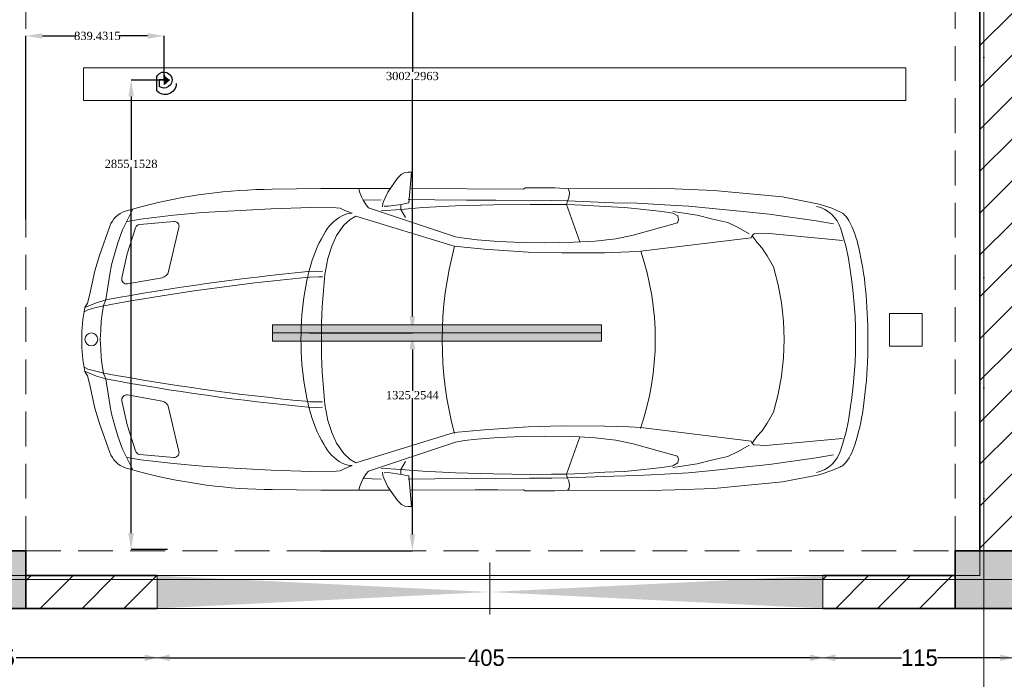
# Model space of a CAD drawing. Header units: inches. Extents: x -177438 to 34922, y -9538 to 55319.
# Tile 49 of 59: x 25906 to 31893, y -6984 to -2973. Entities that reach past the tile are written whole.
import ezdxf
from ezdxf.enums import TextEntityAlignment as Align

# ---------------------------------------------------------------- set-up
doc = ezdxf.new("R2010")
doc.units = ezdxf.units.IN
doc.header["$MEASUREMENT"] = 0
doc.set_wipeout_variables(frame=1)
for name, pattern in [('Dot & Dashed', [670.277762, 317.5, -176.388889, 0, -176.388874]), ('Hidden', [317.5, 211.666667, -105.833333]), ('Wipeout_Contour', [1000, 0, -1000])]:
    doc.linetypes.add(name, pattern=pattern)
for name, color, linetype in [('- განათება', 7, 'Continuous'), ('Dimensioning - General', 7, 'Continuous'), ('Structural - Bearing', 7, 'Continuous'), ('Structural - Grid', 7, 'Continuous')]:
    doc.layers.add(name, color=color, linetype=linetype)
for name, color, linetype, lineweight in [('New_2D Drafting - General_Pen_No__2', 8, 'Continuous', 15), ('New_Interior - Furniture _Pen_No__1', 7, 'Continuous', 13), ('Structural - Bearing_Pen_No__1', 7, 'Continuous', 13), ('Structural - Bearing_Pen_No__20', 1, 'Continuous', 0), ('Structural - Bearing_Pen_No__27', 7, 'Continuous', 35)]:
    doc.layers.add(name, color=color, linetype=linetype, lineweight=lineweight)
for name, color, linetype, lineweight, true_color in [('Structural - Bearing_Pen_No__102', 7, 'Continuous', 13, 0xcccccc), ('Structural - Bearing_Pen_No__108', 7, 'Continuous', 13, 0xfd8379), ('Structural - Bearing_Pen_No__161', 7, 'Continuous', 13, 0x6a6a6a), ('Structural - Bearing_Pen_No__28', 7, 'Continuous', 35, 0xa80f02), ('Structural - Bearing_Pen_No__63', 7, 'Continuous', 18, 0xff9955), ('Structural - Bearing_Pen_No__81', 7, 'Continuous', 20, 0x6a6a6a), ('Structural - Grid_Pen_No__81', 7, 'Continuous', 20, 0x6a6a6a)]:
    doc.layers.add(name, color=color, linetype=linetype, lineweight=lineweight, true_color=true_color)
doc.styles.add('GENERATED_STYLE_3', font='txt')
doc.styles.get("Standard").update_dxf_attribs({"font": 'arial.ttf'})
doc.dimstyles.new('GENERATED_STYLE__2', dxfattribs={"dimtxt": 100, "dimasz": 76, "dimexe": 0.18, "dimexo": 0.0625, "dimgap": 0, "dimtad": 0, "dimtih": 1, "dimtoh": 1, "dimdec": 0, "dimlfac": 0.1, "dimzin": 0, "dimdsep": 46, "dimtxsty": 'GENERATED_STYLE_3', "dimblk": 'ARROWHEAD_5', "dimblk1": 'ARROWHEAD_5', "dimblk2": 'ARROWHEAD_5', "dimcen": 0.09, "dimse1": 1, "dimse2": 1, "dimclrd": 7, "dimclre": 7, "dimclrt": 7, "dimadec": 0, "dimazin": 0, "dimtfac": 1, "dimtdec": 4, "dimtmove": 0, "dimatfit": 3, "dimfxl": 1, "dimtolj": 1, "dimtzin": 0, "dimarcsym": 0})
doc.dimstyles.get("Standard").update_dxf_attribs({"dimtxt": 0.18, "dimasz": 0.18, "dimexe": 0.18, "dimexo": 0.0625, "dimgap": 0.09, "dimtad": 0, "dimtih": 1, "dimtoh": 1, "dimdec": 4, "dimzin": 0, "dimdsep": 46, "dimtxsty": 'Standard', "dimcen": 0.09, "dimadec": 0, "dimazin": 0, "dimtfac": 1, "dimtdec": 4, "dimtofl": 0, "dimtmove": 0, "dimatfit": 3, "dimfxl": 1, "dimtolj": 1, "dimtzin": 0, "dimarcsym": 0})
pattern_1 = [(45, (0, 0), (-127.2792, 127.2792), [])]

# ---------------------------------------------------------------- blocks, each defined once
blk = doc.blocks.new('Slab_1', base_point=(-47183.8, 14488))
at = {"layer": 'Structural - Bearing_Pen_No__1', "color": 7, "linetype": 'Continuous', "lineweight": 13, "flags": 128}
blk.add_lwpolyline([(-47183.8, 14488), (1166.2, 14488), (1166.2, 32488), (1166.2, 39238), (-26465.1, 39238), (-29183.8, 32838), (-47183.8, 32838)], close=True, dxfattribs=at)
blk = doc.blocks.new('Opening_6')
at = {"color": 254, "linetype": 'Wipeout_Contour', "lineweight": 0, "ltscale": 44647.179403}
blk.add_wipeout([(11.3, 14688), (-4036.3, 14688), (-2012.5, 14588)], dxfattribs=at).dxf.layer = 'Structural - Bearing'
at = {"layer": 'Structural - Bearing_Pen_No__1', "color": 7, "linetype": 'Continuous', "lineweight": 13, "flags": 128}
blk.add_lwpolyline([(11.3, 14688), (-4036.3, 14688)], dxfattribs=at)
at = {"color": 254, "linetype": 'Wipeout_Contour', "lineweight": 0, "ltscale": 44253.429169}
blk.add_wipeout([(-4036.3, 14488), (11.3, 14488), (-2012.5, 14588)], dxfattribs=at).dxf.layer = 'Structural - Bearing'
at = {"layer": 'Structural - Bearing_Pen_No__108', "linetype": 'Continuous', "lineweight": 13, "true_color": 0xfd8379}
for points in [[(-2012.5, 14588), (-4036.3, 14688), (-4036.3, 14488)], [(-2012.5, 14588), (11.3, 14488), (11.3, 14688)]]:
    blk.add_hatch(color=11, dxfattribs=at).paths.add_polyline_path(points)
at = {"layer": 'Structural - Bearing_Pen_No__1', "color": 7, "linetype": 'Continuous', "lineweight": 13, "flags": 128}
for points in [[(-4036.3, 14688), (-4036.3, 14488)], [(11.3, 14488), (11.3, 14688)], [(-4036.3, 14488), (11.3, 14488)]]:
    blk.add_lwpolyline(points, dxfattribs=at)
at = {"layer": 'Structural - Bearing_Pen_No__63', "color": 21, "linetype": 'Dot & Dashed', "lineweight": 18, "true_color": 0xff9955}
blk.add_line((-2012.5, 14768), (-2012.5, 14408), dxfattribs=at)
blk = doc.blocks.new('Wall_5', base_point=(1166.2, 14488))
at = {"layer": 'Structural - Bearing', "linetype": 'Continuous', "lineweight": 0, "true_color": 0x000000}
h = blk.add_hatch(dxfattribs=at)
h.set_pattern_fill('MASONRY_BLOCK', color=18, style=0, pattern_type=2)
h.set_pattern_definition(pattern_1)
h.paths.add_polyline_path([(966.2, 20488), (966.2, 14838), (1166.2, 14838), (1166.2, 20488)])
at = {"layer": 'Structural - Bearing_Pen_No__27', "color": 7, "linetype": 'Continuous', "lineweight": 35, "flags": 128}
blk.add_lwpolyline([(966.2, 20488), (966.2, 14838)], dxfattribs=at)
blk = doc.blocks.new('Wall_6', base_point=(1166.2, 14488))
at = {"layer": 'Structural - Bearing', "linetype": 'Continuous', "lineweight": 0, "true_color": 0x000000}
h = blk.add_hatch(dxfattribs=at)
h.set_pattern_fill('MASONRY_BLOCK', color=18, style=0, pattern_type=2)
h.set_pattern_definition(pattern_1)
h.paths.add_polyline_path([(-4833.8, 14488), (-4036.3, 14488), (-4036.3, 14688), (-4833.8, 14688)])
h = blk.add_hatch(dxfattribs=at)
h.set_pattern_fill('MASONRY_BLOCK', color=18, style=0, pattern_type=2)
h.set_pattern_definition(pattern_1)
h.paths.add_polyline_path([(11.3, 14488), (816.2, 14488), (816.2, 14688), (11.3, 14688)])
at = {"layer": 'Structural - Bearing_Pen_No__27', "color": 7, "linetype": 'Continuous', "lineweight": 35, "flags": 128}
for points in [[(-4036.3, 14688), (-4833.8, 14688)], [(816.2, 14688), (11.3, 14688)], [(-4833.8, 14488), (-4036.3, 14488)], [(11.3, 14488), (816.2, 14488)]]:
    blk.add_lwpolyline(points, dxfattribs=at)
blk = doc.blocks.new('Column_31', base_point=(-5008.8, 14663))
at = {"layer": 'Structural - Bearing_Pen_No__161', "linetype": 'Continuous', "lineweight": 0, "true_color": 0x6a6a6a}
blk.add_hatch(color=251, dxfattribs=at).paths.add_polyline_path([(-4833.8, 14488), (-4833.8, 14838), (-5183.8, 14838), (-5183.8, 14488)])
at = {"layer": 'Structural - Bearing_Pen_No__20', "color": 1, "linetype": 'Continuous', "lineweight": 0}
for p, q in [((-5008.8, 14743), (-5008.8, 14918)), ((-5088.8, 14663), (-5263.8, 14663)), ((-4928.8, 14663), (-4753.8, 14663)), ((-5008.8, 14583), (-5008.8, 14408))]:
    blk.add_line(p, q, dxfattribs=at)
blk.add_point((-5008.8, 14663), dxfattribs=at)
at = {"layer": 'Structural - Bearing_Pen_No__28', "color": 14, "linetype": 'Continuous', "lineweight": 35, "true_color": 0xa80f02, "flags": 128}
blk.add_lwpolyline([(-4833.8, 14488), (-4833.8, 14838), (-5183.8, 14838), (-5183.8, 14488)], close=True, dxfattribs=at)
blk = doc.blocks.new('Column_35', base_point=(991.2, 14663))
at = {"layer": 'Structural - Bearing_Pen_No__161', "linetype": 'Continuous', "lineweight": 0, "true_color": 0x6a6a6a}
blk.add_hatch(color=251, dxfattribs=at).paths.add_polyline_path([(1166.2, 14488), (1166.2, 14838), (816.2, 14838), (816.2, 14488)])
at = {"layer": 'Structural - Bearing_Pen_No__20', "color": 1, "linetype": 'Continuous', "lineweight": 0}
for p, q in [((991.2, 14743), (991.2, 14918)), ((911.2, 14663), (736.2, 14663)), ((1071.2, 14663), (1246.2, 14663)), ((991.2, 14583), (991.2, 14408))]:
    blk.add_line(p, q, dxfattribs=at)
blk.add_point((991.2, 14663), dxfattribs=at)
at = {"layer": 'Structural - Bearing_Pen_No__28', "color": 14, "linetype": 'Continuous', "lineweight": 35, "true_color": 0xa80f02, "flags": 128}
blk.add_lwpolyline([(1166.2, 14488), (1166.2, 14838), (816.2, 14838), (816.2, 14488)], close=True, dxfattribs=at)
blk = doc.blocks.new('Standard grid marker')
at = {"layer": 'Structural - Grid_Pen_No__81', "color": 251, "linetype": 'Continuous', "lineweight": 20, "true_color": 0x6a6a6a}
blk.add_line((1000, 0), (51328.1, 0), dxfattribs=at)
at = {"layer": 'Structural - Grid_Pen_No__81', "color": 251, "lineweight": 20, "true_color": 0x6a6a6a, "style": 'GENERATED_STYLE_3'}
for tag, p in [('AC_MarkerText_1_0', (-100, -144)), ('AC_MarkerText_1_1', (52428.1, -144))]:
    blk.add_attdef(tag, text='', height=100, rotation=180, dxfattribs=at).set_placement(p, align=Align.TOP_CENTER)
blk = doc.blocks.new('Standard grid marker_2')
at = {"layer": 'Structural - Grid_Pen_No__81', "color": 251, "linetype": 'Continuous', "lineweight": 20, "true_color": 0x6a6a6a}
blk.add_line((1000, 0), (27734.9, 0), dxfattribs=at)
at = {"layer": 'Structural - Grid_Pen_No__81', "color": 251, "lineweight": 20, "true_color": 0x6a6a6a, "style": 'GENERATED_STYLE_3'}
for tag, p in [('AC_MarkerText_1_0', (-1.5, -46.7)), ('AC_MarkerText_1_1', (28933.4, -46.7))]:
    blk.add_attdef(tag, text='', height=100, rotation=270, dxfattribs=at).set_placement(p, align=Align.TOP_CENTER)
blk = doc.blocks.new('Parking Place_2')
at = {"layer": 'New_Interior - Furniture _Pen_No__1', "color": 7, "linetype": 'Continuous', "lineweight": 13, "flags": 128}
for points in [[(1393.75, 4900), (1593.75, 4900), (1593.75, 5100), (1393.75, 5100)], [(4381.25, 4900), (4581.25, 4900), (4581.25, 5100), (4381.25, 5100)], [(2887.5, 0), (3087.5, 0), (3087.5, 5000), (2887.5, 5000)], [(5875, 0), (6075, 0), (6075, 5000), (5875, 5000)]]:
    blk.add_lwpolyline(points, close=True, dxfattribs=at)
blk = doc.blocks.new('Car Symbol 27')
at = {"layer": 'New_Interior - Furniture _Pen_No__1', "color": 7, "linetype": 'Continuous', "lineweight": 13}
for p, q in [((-1983.9, 1016.7), (-2004, 1016.7)), ((-2004, 1016.7), (-1988.6, 830.1)), ((-1964.9, 1014.4), (-1983.9, 1016.7)), ((-1944.8, 1004.3), (-1964.9, 1014.4)), ((-1919.1, 979.7), (-1944.8, 1004.3)), ((-1861.1, 895.8), (-1919.1, 979.7)), ((-3842.3, 905.7), (-4261.3, 866.7)), ((-3606.5, 915.3), (-3842.3, 905.7)), ((-3450, 918.4), (-3606.5, 915.3)), ((-2966.2, 916.5), (-3450, 918.4)), ((-2876.8, 920.8), (-2966.2, 916.5)), ((-2962.8, 904.3), (-2965.1, 886.4)), ((-2954.6, 917.1), (-2962.8, 904.3)), ((-2695.9, 920.8), (-2876.8, 920.8)), ((-2685.9, 914), (-2695.9, 920.8)), ((-1998.6, 917.2), (-2684.7, 914.1)), ((-2392, 914.8), (-2530.4, 914.8)), ((-1452.9, 917.2), (-1876.8, 917.1)), ((-1689.1, 897.8), (-1685.5, 917.1)), ((-1158.3, 913.1), (-1452.9, 917.2)), ((-4261.3, 866.7), (-4482.6, 822.9)), ((-3232.2, 831), (-2953.9, 842)), ((-2965.1, 886.4), (-2960.7, 860.7)), ((-2960.7, 860.7), (-2951.8, 839.5)), ((-2857.9, 843.8), (-2953.9, 842)), ((-2951.8, 839.5), (-2946.2, 819.4)), ((-2721.6, 843.6), (-2857.9, 843.8)), ((-2518.2, 846.6), (-2721.6, 843.6)), ((-2338.3, 846.3), (-2518.2, 846.6)), ((-2146.2, 848.2), (-2338.3, 846.3)), ((-1984.1, 850.2), (-2146.2, 848.2)), ((-1835.5, 843.2), (-1861.1, 895.8)), ((-1830, 826.5), (-1835.5, 843.2)), ((-1710.4, 846.4), (-1821, 848.8)), ((-1728.3, 817.4), (-1710.4, 846.4)), ((-1710.4, 846.4), (-1700.3, 867.6)), ((-1700.3, 867.6), (-1689.1, 897.8)), ((-4559.4, 797.3), (-4613.8, 774.1)), ((-4482.6, 822.9), (-4559.4, 797.3)), ((-3835.7, 796.2), (-4042.4, 775.3)), ((-3688.1, 810.5), (-3835.7, 796.2)), ((-3542.9, 819.2), (-3688.1, 810.5)), ((-3376.4, 827.9), (-3542.9, 819.2)), ((-3340.7, 798.8), (-3528.4, 777.9)), ((-3232.2, 831), (-3376.4, 827.9)), ((-3298.8, 802), (-3340.7, 798.8)), ((-3179.4, 807.8), (-3298.8, 802)), ((-3044.7, 815.7), (-3179.4, 807.8)), ((-2946.2, 819.4), (-3044.7, 815.7)), ((-2946.2, 819.4), (-3028.5, 593.2)), ((-2855.6, 820.2), (-2946.2, 819.4)), ((-2725.4, 821.1), (-2855.6, 820.2)), ((-2503.2, 817.7), (-2725.4, 821.1)), ((-2272.6, 811.5), (-2503.2, 817.7)), ((-2272.8, 623.8), (-1744, 800.6)), ((-2074.4, 801.2), (-2272.6, 811.5)), ((-1940.7, 790.9), (-2074.4, 801.2)), ((-1988.6, 830.1), (-1942.8, 821.1)), ((-1940.7, 790.9), (-1968.7, 741.8)), ((-1942.8, 821.1), (-1863.5, 809.8)), ((-1940.6, 820), (-1940.7, 790.9)), ((-1821, 782), (-1940.7, 790.9)), ((-1863.5, 809.8), (-1838.9, 810.8)), ((-1828.9, 806.4), (-1830, 826.5)), ((-1744, 800.6), (-1728.3, 817.4)), ((-1643.5, 767), (-1599.9, 784.8)), ((-1599.9, 784.8), (-1570.8, 798.1)), ((-1570.8, 798.1), (-1546.2, 800.3)), ((-1546.2, 800.3), (-1393.1, 802.3)), ((-1393.1, 802.3), (-1150.7, 794.1)), ((-1150.7, 794.1), (-888.1, 780.2)), ((-888.1, 780.2), (-734, 771.1)), ((-264.4, 779.9), (-366.4, 808.7)), ((-309.9, 792.7), (-273.7, 720)), ((-4464.9, 720.2), (-4571, 702.5)), ((-4178.7, 761), (-4464.9, 720.2)), ((-4042.4, 775.3), (-4178.7, 761)), ((-3836.9, 731.4), (-3927.4, 711.5)), ((-3740.8, 755.9), (-3836.9, 731.4)), ((-3649.1, 770.2), (-3740.8, 755.9)), ((-3594.3, 778), (-3649.1, 770.2)), ((-3623.4, 751.2), (-3627.8, 727.5)), ((-3627.8, 727.5), (-3621.3, 709.9)), ((-3593.2, 767.9), (-3623.4, 751.2)), ((-3528.4, 777.9), (-3593.2, 767.9)), ((-1665.9, 750.2), (-2265.1, 566.8)), ((-1631.2, 730.1), (-1665.9, 750.2)), ((-1593.7, 694.3), (-1631.2, 730.1)), ((-734, 771.1), (-558.6, 755.1)), ((-558.6, 755.1), (-356.4, 731.3)), ((-356.4, 731.3), (-275.9, 717.8)), ((-273.7, 720), (-247, 666.3)), ((-4647.2, 561.8), (-4614.1, 671.9)), ((-3991.2, 681.4), (-4057.1, 642.4)), ((-3927.4, 711.5), (-3991.2, 681.4)), ((-3621.3, 709.9), (-3352.1, 634.5)), ((-1548.7, 631.6), (-1593.7, 694.3)), ((-527.7, 412.9), (-590.8, 681.2)), ((-352.2, 699.1), (-558.9, 718)), ((-326.2, 678.2), (-276.9, 520.2)), ((-247, 666.3), (-219.2, 588.1)), ((-170.9, 688.4), (-107, 510.6)), ((-4159.9, 645.9), (-4625.9, 602)), ((-4088.4, 641.3), (-4159.9, 645.9)), ((-4077.3, 627.9), (-4105.3, 591.1)), ((-4075, 632.4), (-4088.4, 641.3)), ((-4070.6, 617.8), (-4075, 632.4)), ((-3398.1, 536.3), (-4070.6, 617.8)), ((-3352.1, 634.5), (-3247.1, 612)), ((-3247.1, 612), (-3122, 598.4)), ((-2533.2, 596.3), (-2404.7, 606.2)), ((-2404.7, 606.2), (-2324.2, 615)), ((-2324.2, 615), (-2272.8, 623.8)), ((-1519.8, 566.7), (-1548.7, 631.6)), ((-4134.4, 557.6), (-4168, 508.5)), ((-4105.3, 591.1), (-4134.4, 557.6)), ((-3122, 598.4), (-2990.8, 591.1)), ((-2990.8, 591.1), (-2812.5, 587.9)), ((-2812.5, 587.9), (-2677.3, 589.9)), ((-2445.7, 548.9), (-2714.5, 530.5)), ((-2677.3, 589.9), (-2533.2, 596.3)), ((-2265, 566.8), (-2445.7, 548.9)), ((-1496.4, 493), (-1519.8, 566.7)), ((-219.2, 588.1), (-200.3, 525.5)), ((-4168, 508.5), (-4205, 441.5)), ((-3328.4, 532.4), (-3398.1, 536.3)), ((-3178.7, 527.2), (-3328.4, 532.4)), ((-2919.6, 526), (-3178.7, 527.2)), ((-2714.5, 530.5), (-2919.6, 526)), ((-1478.7, 395.7), (-1496.4, 493)), ((-244, 373.6), (-276.9, 520.2)), ((-200.3, 525.5), (-181.4, 452.8)), ((-107, 510.6), (-80.3, 418)), ((-181.4, 452.8), (-170.3, 395.8)), ((-1426.2, 414.6), (-1463, 412.5)), ((-1440.4, 380.1), (-1463, 380.1)), ((-1386.8, 378.5), (-1440.4, 380.1)), ((-1374.8, 412.3), (-1426.2, 414.6)), ((-1360, 376.2), (-1386.8, 378.5)), ((-278.6, 337.5), (-487.9, 375.2)), ((-170.3, 395.8), (-146, 240.5)), ((-46.5, 267.1), (-80.3, 418)), ((-146, 240.5), (-131.5, 206.9)), ((-89.5, 222.8), (-146, 240.5)), ((-46.5, 267.1), (-35, 221.2)), ((-133.7, 204.7), (-77.9, 191.2)), ((-131.5, 206.9), (-124.9, 156.6)), ((-23.1, 195.6), (-89.5, 222.8)), ((-77.9, 191.2), (-36.6, 180)), ((-36.6, 180), (-18.7, 169.9)), ((-18.7, 194.4), (-35, 221.2)), ((-124.9, 156.6), (-118.3, 110.8)), ((-118.3, 110.8), (-115, 57.2)), ((-115, 57.2), (-112.5, 0)), ((-118.3, -110.8), (-115, -57.2)), ((-115, -57.2), (-112.5, 0)), ((-124.9, -156.6), (-118.3, -110.8)), ((-131.5, -206.9), (-124.9, -156.6)), ((-36.6, -180), (-18.7, -169.9)), ((-146, -240.5), (-131.5, -206.9)), ((-89.5, -222.8), (-146, -240.5)), ((-133.7, -204.7), (-77.9, -191.2)), ((-23.1, -195.6), (-89.5, -222.8)), ((-77.9, -191.2), (-36.6, -180)), ((-46.5, -267.1), (-35, -221.2)), ((-18.7, -194.4), (-35, -221.2)), ((-170.3, -395.8), (-146, -240.5)), ((-46.5, -267.1), (-80.3, -418)), ((-278.6, -337.5), (-487.9, -375.2)), ((-1478.7, -395.7), (-1496.4, -493)), ((-1440.4, -380.1), (-1463, -380.1)), ((-1426.2, -414.6), (-1463, -412.5)), ((-1386.8, -378.5), (-1440.4, -380.1)), ((-1374.8, -412.3), (-1426.2, -414.6)), ((-1360, -376.2), (-1386.8, -378.5)), ((-527.7, -412.9), (-590.8, -681.2)), ((-244, -373.6), (-276.9, -520.2)), ((-181.4, -452.8), (-170.3, -395.8)), ((-107, -510.6), (-80.3, -418)), ((-4168, -508.5), (-4205, -441.5)), ((-200.3, -525.5), (-181.4, -452.8)), ((-4134.4, -557.6), (-4168, -508.5)), ((-3398.1, -536.3), (-4070.6, -617.8)), ((-3328.4, -532.4), (-3398.1, -536.3)), ((-3178.7, -527.2), (-3328.4, -532.4)), ((-2919.6, -526), (-3178.7, -527.2)), ((-2714.5, -530.5), (-2919.6, -526)), ((-2445.7, -548.9), (-2714.5, -530.5)), ((-1496.4, -493), (-1519.8, -566.7)), ((-326.2, -678.2), (-276.9, -520.2)), ((-219.2, -588.1), (-200.3, -525.5)), ((-170.9, -688.4), (-107, -510.6)), ((-4647.2, -561.8), (-4614.1, -671.9)), ((-4105.3, -591.1), (-4134.4, -557.6)), ((-4077.3, -627.9), (-4105.3, -591.1)), ((-3247.1, -612), (-3122, -598.4)), ((-3122, -598.4), (-2990.8, -591.1)), ((-2946.2, -819.4), (-3028.5, -593.2)), ((-2990.8, -591.1), (-2812.5, -587.9)), ((-2812.5, -587.9), (-2677.3, -589.9)), ((-2677.3, -589.9), (-2533.2, -596.3)), ((-2533.2, -596.3), (-2404.7, -606.2)), ((-2265, -566.8), (-2445.7, -548.9)), ((-1665.9, -750.2), (-2265.1, -566.8)), ((-1519.8, -566.7), (-1548.7, -631.6)), ((-247, -666.3), (-219.2, -588.1)), ((-4159.9, -645.9), (-4625.9, -602)), ((-4088.4, -641.3), (-4159.9, -645.9)), ((-4075, -632.4), (-4088.4, -641.3)), ((-4070.6, -617.8), (-4075, -632.4)), ((-3991.2, -681.4), (-4057.1, -642.4)), ((-3621.3, -709.9), (-3352.1, -634.5)), ((-3352.1, -634.5), (-3247.1, -612)), ((-2404.7, -606.2), (-2324.2, -615)), ((-2324.2, -615), (-2272.8, -623.8)), ((-2272.8, -623.8), (-1744, -800.6)), ((-1548.7, -631.6), (-1593.7, -694.3)), ((-4464.9, -720.2), (-4571, -702.5)), ((-3927.4, -711.5), (-3991.2, -681.4)), ((-3836.9, -731.4), (-3927.4, -711.5)), ((-3627.8, -727.5), (-3621.3, -709.9)), ((-1593.7, -694.3), (-1631.2, -730.1)), ((-352.2, -699.1), (-558.9, -718)), ((-356.4, -731.3), (-275.9, -717.8)), ((-273.7, -720), (-247, -666.3)), ((-4559.4, -797.3), (-4613.8, -774.1)), ((-4178.7, -761), (-4464.9, -720.2)), ((-4042.4, -775.3), (-4178.7, -761)), ((-3835.7, -796.2), (-4042.4, -775.3)), ((-3740.8, -755.9), (-3836.9, -731.4)), ((-3649.1, -770.2), (-3740.8, -755.9)), ((-3594.3, -778), (-3649.1, -770.2)), ((-3623.4, -751.2), (-3627.8, -727.5)), ((-3593.2, -767.9), (-3623.4, -751.2)), ((-3528.4, -777.9), (-3593.2, -767.9)), ((-3340.7, -798.8), (-3528.4, -777.9)), ((-1940.7, -790.9), (-1968.7, -741.8)), ((-1631.2, -730.1), (-1665.9, -750.2)), ((-1643.5, -767), (-1599.9, -784.8)), ((-888.1, -780.2), (-734, -771.1)), ((-734, -771.1), (-558.6, -755.1)), ((-558.6, -755.1), (-356.4, -731.3)), ((-309.9, -792.7), (-273.7, -720)), ((-4482.6, -822.9), (-4559.4, -797.3)), ((-4261.3, -866.7), (-4482.6, -822.9)), ((-3688.1, -810.5), (-3835.7, -796.2)), ((-3542.9, -819.2), (-3688.1, -810.5)), ((-3376.4, -827.9), (-3542.9, -819.2)), ((-3232.2, -831), (-3376.4, -827.9)), ((-3298.8, -802), (-3340.7, -798.8)), ((-3179.4, -807.8), (-3298.8, -802)), ((-3232.2, -831), (-2953.9, -842)), ((-3044.7, -815.7), (-3179.4, -807.8)), ((-2946.2, -819.4), (-3044.7, -815.7)), ((-2953.9, -841), (-2946.2, -819.4)), ((-2855.6, -820.2), (-2946.2, -819.4)), ((-2725.4, -821.1), (-2855.6, -820.2)), ((-2503.2, -817.7), (-2725.4, -821.1)), ((-2272.6, -811.5), (-2503.2, -817.7)), ((-2074.4, -801.2), (-2272.6, -811.5)), ((-1940.7, -790.9), (-2074.4, -801.2)), ((-2004, -1016.7), (-1988.6, -830.1)), ((-1988.6, -830.1), (-1942.8, -821.1)), ((-1942.8, -821.1), (-1863.5, -809.8)), ((-1821, -782), (-1940.7, -790.9)), ((-1940.6, -820), (-1940.7, -790.9)), ((-1863.5, -809.8), (-1838.9, -810.8)), ((-1830, -826.5), (-1835.5, -843.2)), ((-1828.9, -806.4), (-1830, -826.5)), ((-1744, -800.6), (-1728.3, -817.4)), ((-1728.3, -817.4), (-1710.4, -846.4)), ((-1599.9, -784.8), (-1570.8, -798.1)), ((-1570.8, -798.1), (-1546.2, -800.3)), ((-1546.2, -800.3), (-1393.1, -802.3)), ((-1393.1, -802.3), (-1150.7, -794.1)), ((-1150.7, -794.1), (-888.1, -780.2)), ((-264.4, -779.9), (-366.4, -808.7)), ((-3842.3, -905.7), (-4261.3, -866.7)), ((-2965.1, -886.4), (-2960.7, -860.7)), ((-2962.8, -904.3), (-2965.1, -886.4)), ((-2960.7, -860.7), (-2953.9, -841)), ((-2857.9, -843.8), (-2953.9, -842)), ((-2721.6, -843.6), (-2857.9, -843.8)), ((-2518.2, -846.6), (-2721.6, -843.6)), ((-2338.3, -846.3), (-2518.2, -846.6)), ((-2146.2, -848.2), (-2338.3, -846.3)), ((-1984.1, -850.2), (-2146.2, -848.2)), ((-1861.1, -895.8), (-1919.1, -979.7)), ((-1835.5, -843.2), (-1861.1, -895.8)), ((-1710.4, -846.4), (-1821, -848.8)), ((-1710.4, -846.4), (-1700.3, -867.6)), ((-1700.3, -867.6), (-1689.1, -897.8)), ((-1689.1, -897.8), (-1685.5, -917.1)), ((-3606.5, -915.3), (-3842.3, -905.7)), ((-3450, -918.4), (-3606.5, -915.3)), ((-2966.2, -916.5), (-3450, -918.4)), ((-2876.8, -920.8), (-2966.2, -916.5)), ((-2954.6, -917.1), (-2962.8, -904.3)), ((-2695.9, -920.8), (-2876.8, -920.8)), ((-2685.9, -914), (-2695.9, -920.8)), ((-1998.6, -917.2), (-2684.7, -914.1)), ((-1452.9, -917.2), (-1876.8, -917.1)), ((-1158.3, -913.1), (-1452.9, -917.2)), ((-1983.9, -1016.7), (-2004, -1016.7)), ((-1964.9, -1014.4), (-1983.9, -1016.7)), ((-1944.8, -1004.3), (-1964.9, -1014.4)), ((-1919.1, -979.7), (-1944.8, -1004.3))]:
    blk.add_line(p, q, dxfattribs=at)
blk.add_circle((-57.9, 0), 39.1, dxfattribs=at)
for centre, radius, start, end in [((-1180, -2307.9), 3221, 75.36916, 89.61475), ((-4422.6, 614.3), 200, 102.99813, 163.26146), ((-312.1, 637.7), 150, 19.75545, 71.47088), ((-4414.7, 561.8), 296, 137.75303, 164.57297), ((-4582.5, 705.3), 75.7, 116.25641, 132.7691), ((-4592, 723), 55.5, 112.99171, 115.54645), ((-1643.5, 634.9), 132, 62.67134, 90), ((-1726.3, 499.8), 290.3, 28.34945, 60.37994), ((-561.6, 688.1), 30, 84.78088, 193.23643), ((-354.9, 669.2), 30, 17.33175, 84.78183), ((-3475.6, 243.3), 1287.3, 162.02808, 171.98842), ((-2192.2, 222.3), 832.4, 14.17197, 29.93663), ((-1944.4, 0), 2760.6, 168.25766, 191.74236), ((-1824.2, 0), 1662.8, 160.97668, 198.81628), ((-4369.4, 3.8), 2178.3, 344.82831, 15.10448), ((-2142.2, 34.3), 2636.9, 171.5296, 177.69036), ((-2728.8, 0), 1540.8, 163.34768, 196.65231), ((-2877.3, 33.6), 1542.9, 4.31369, 14.73835), ((-5076.2, 0), 3619.2, 353.72275, 6.27725), ((-2771.5, -14053.9), 14533.5, 79.59238, 84.48533), ((-2753.7, -14059.8), 14503.1, 79.59238, 84.48533), ((-479.1, 424.4), 50, 193.23683, 259.79265), ((-273.3, 367), 30, 259.79184, 12.65608), ((-1021.6, 0), 1021.6, 349.02719, 10.97288), ((-1532.9, 0), 3247.1, 177.51962, 180.00085), ((-3210.7, 0), 1877.9, 355.42992, 4.56993), ((-1505.4, 0), 3274.6, 179.99999, 180.16706), ((-1731, -5.1), 3049, 180.08431, 185.67459), ((-2877.3, -33.6), 1542.9, 345.26146, 355.68616), ((-2753.7, 14059.8), 14503.1, 275.51468, 280.40763), ((-2771.5, 14053.9), 14533.5, 275.51468, 280.40763), ((-2887.2, -128.9), 1886.2, 185.40305, 193.11311), ((-273.3, -367), 30, 347.34436, 100.20808), ((-479.1, -424.4), 50, 100.20739, 166.76344), ((-2192.2, -222.3), 832.4, 330.06304, 345.82785), ((-4110.2, -426.5), 627.7, 191.99187, 208.13274), ((-1726.3, -499.8), 290.3, 299.61936, 331.65022), ((-4422.6, -614.3), 200, 196.73854, 257.00187), ((-561.6, -688.1), 30, 166.76402, 275.21908), ((-354.9, -669.2), 30, 275.21817, 342.66825), ((-312.1, -637.7), 150, 288.52909, 340.24455), ((-4489.4, -620.3), 202.1, 210.34692, 218.91286), ((-4557.5, -675.7), 114.3, 218.74756, 231.27811), ((-4587, -712.5), 67.2, 231.27361, 246.53558), ((-1643.5, -634.9), 132, 269.99959, 297.32769), ((-1180, 2307.9), 3221, 270.38525, 284.63084)]:
    blk.add_arc(centre, radius, start, end, dxfattribs=at)
blk = doc.blocks.new('Beam_1', base_point=(991.2, 14663))
at = {"layer": 'Structural - Bearing_Pen_No__102', "color": 254, "linetype": 'Hidden', "lineweight": 13, "true_color": 0xcccccc}
blk.add_line((816.2, 14838), (816.2, 20488), dxfattribs=at)
at = {"layer": 'Structural - Bearing_Pen_No__81', "color": 251, "linetype": 'Dot & Dashed', "lineweight": 20, "true_color": 0x6a6a6a}
blk.add_line((991.2, 14663), (991.2, 39096.2), dxfattribs=at)
blk = doc.blocks.new('Beam_2', base_point=(-5008.8, 14663))
at = {"layer": 'Structural - Bearing_Pen_No__102', "color": 254, "linetype": 'Hidden', "lineweight": 13, "true_color": 0xcccccc}
blk.add_line((-4833.8, 14838), (-4833.8, 20488), dxfattribs=at)
blk = doc.blocks.new('Beam_10', base_point=(-47008.8, 14663))
at = {"layer": 'Structural - Bearing_Pen_No__102', "color": 254, "linetype": 'Hidden', "lineweight": 13, "true_color": 0xcccccc}
for p, q in [((-4833.8, 14838), (816.2, 14838)), ((-47183.8, 14488), (1166.2, 14488))]:
    blk.add_line(p, q, dxfattribs=at)
at = {"layer": 'Structural - Bearing_Pen_No__81', "color": 251, "linetype": 'Dot & Dashed', "lineweight": 20, "true_color": 0x6a6a6a}
blk.add_line((-47008.8, 14663), (991.2, 14663), dxfattribs=at)
blk = doc.blocks.new('ARROWHEAD_5')
at = {"linetype": 'Continuous', "lineweight": 0}
blk.add_hatch(color=0, dxfattribs=at).paths.add_polyline_path([(-1, 0.2679), (0, 0), (-1, -0.2679)])
at = {"color": 0, "linetype": 'Continuous', "lineweight": 0}
blk.add_line((0, 0), (-1, 0), dxfattribs=at)
blk = doc.blocks.new('*D167')
at = {"layer": 'Defpoints', "color": 0, "linetype": 'Continuous', "transparency": 16777216}
for p in [(30788.8, -6552.7), (31943.7, -6552.7), (30788.8, -6852.7)]:
    blk.add_point(p, dxfattribs=at)
at = {"layer": 'Dimensioning - General', "color": 7, "linetype": 'Continuous', "lineweight": -2, "transparency": 16777216}
for p, q in [((30864.8, -6852.7), (31267, -6852.7)), ((31867.7, -6852.7), (31486, -6852.7))]:
    blk.add_line(p, q, dxfattribs=at)
at = {"layer": 'Dimensioning - General', "color": 7, "linetype": 'Continuous', "lineweight": -2, "transparency": 16777216, "xscale": 76.00000000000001, "yscale": 76.00000000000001, "zscale": 76.00000000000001, "rotation": 180}
blk.add_blockref('ARROWHEAD_5', (30788.8, -6852.7), dxfattribs=at)
at = {"layer": 'Dimensioning - General', "color": 7, "linetype": 'Continuous', "lineweight": -2, "transparency": 16777216, "xscale": 76.00000000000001, "yscale": 76.00000000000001, "zscale": 76.00000000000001}
blk.add_blockref('ARROWHEAD_5', (31943.7, -6852.7), dxfattribs=at)
at = {"layer": 'Dimensioning - General', "color": 7, "linetype": 'Continuous', "lineweight": 13, "transparency": 16777216, "insert": (31376.5, -6852.7), "char_height": 100, "attachment_point": 5, "style": 'GENERATED_STYLE_3'}
blk.add_mtext('\\A1;115', dxfattribs=at)
blk = doc.blocks.new('*D168')
at = {"layer": 'Defpoints', "color": 0, "linetype": 'Continuous', "transparency": 16777216}
for p in [(26741.2, -6552.7), (30788.8, -6552.7), (26741.2, -6852.7)]:
    blk.add_point(p, dxfattribs=at)
at = {"layer": 'Dimensioning - General', "color": 7, "linetype": 'Continuous', "lineweight": -2, "transparency": 16777216}
for p, q in [((26817.2, -6852.7), (28615.1, -6852.7)), ((30712.8, -6852.7), (28872.3, -6852.7))]:
    blk.add_line(p, q, dxfattribs=at)
at = {"layer": 'Dimensioning - General', "color": 7, "linetype": 'Continuous', "lineweight": -2, "transparency": 16777216, "xscale": 76.00000000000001, "yscale": 76.00000000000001, "zscale": 76.00000000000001, "rotation": 180}
blk.add_blockref('ARROWHEAD_5', (26741.2, -6852.7), dxfattribs=at)
at = {"layer": 'Dimensioning - General', "color": 7, "linetype": 'Continuous', "lineweight": -2, "transparency": 16777216, "xscale": 76.00000000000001, "yscale": 76.00000000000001, "zscale": 76.00000000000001}
blk.add_blockref('ARROWHEAD_5', (30788.8, -6852.7), dxfattribs=at)
at = {"layer": 'Dimensioning - General', "color": 7, "linetype": 'Continuous', "lineweight": 13, "transparency": 16777216, "insert": (28743.7, -6852.7), "char_height": 100, "attachment_point": 5, "style": 'GENERATED_STYLE_3'}
blk.add_mtext('\\A1;405', dxfattribs=at)
blk = doc.blocks.new('*D169')
at = {"layer": 'Defpoints', "color": 0, "linetype": 'Continuous', "transparency": 16777216}
for p in [(24790.5, -6552.7), (26741.2, -6552.7), (24790.5, -6852.7)]:
    blk.add_point(p, dxfattribs=at)
at = {"layer": 'Dimensioning - General', "color": 7, "linetype": 'Continuous', "lineweight": -2, "transparency": 16777216}
for p, q in [((24866.5, -6852.7), (25646.1, -6852.7)), ((26665.2, -6852.7), (25884.2, -6852.7))]:
    blk.add_line(p, q, dxfattribs=at)
at = {"layer": 'Dimensioning - General', "color": 7, "linetype": 'Continuous', "lineweight": -2, "transparency": 16777216, "xscale": 76.00000000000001, "yscale": 76.00000000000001, "zscale": 76.00000000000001, "rotation": 180}
blk.add_blockref('ARROWHEAD_5', (24790.5, -6852.7), dxfattribs=at)
at = {"layer": 'Dimensioning - General', "color": 7, "linetype": 'Continuous', "lineweight": -2, "transparency": 16777216, "xscale": 76.00000000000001, "yscale": 76.00000000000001, "zscale": 76.00000000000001}
blk.add_blockref('ARROWHEAD_5', (26741.2, -6852.7), dxfattribs=at)
at = {"layer": 'Dimensioning - General', "color": 7, "linetype": 'Continuous', "lineweight": 13, "transparency": 16777216, "insert": (25765.2, -6852.7), "char_height": 100, "attachment_point": 5, "style": 'GENERATED_STYLE_3'}
blk.add_mtext('\\A1;195', dxfattribs=at)
blk = doc.blocks.new('*D190')
at = {"layer": 'Defpoints', "color": 0, "linetype": 'Continuous', "transparency": 16777216}
for p in [(-16406.3, -6552.7), (31943.7, -6552.7), (-16406.3, -7452.7)]:
    blk.add_point(p, dxfattribs=at)
at = {"layer": 'Dimensioning - General', "color": 7, "linetype": 'Continuous', "lineweight": -2, "transparency": 16777216}
for p, q in [((-16330.3, -7452.7), (7571.2, -7452.7)), ((31867.7, -7452.7), (7923.5, -7452.7))]:
    blk.add_line(p, q, dxfattribs=at)
at = {"layer": 'Dimensioning - General', "color": 7, "linetype": 'Continuous', "lineweight": -2, "transparency": 16777216, "xscale": 76.00000000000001, "yscale": 76.00000000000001, "zscale": 76.00000000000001, "rotation": 180}
blk.add_blockref('ARROWHEAD_5', (-16406.3, -7452.7), dxfattribs=at)
at = {"layer": 'Dimensioning - General', "color": 7, "linetype": 'Continuous', "lineweight": -2, "transparency": 16777216, "xscale": 76.00000000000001, "yscale": 76.00000000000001, "zscale": 76.00000000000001}
blk.add_blockref('ARROWHEAD_5', (31943.7, -7452.7), dxfattribs=at)
at = {"layer": 'Dimensioning - General', "color": 7, "linetype": 'Continuous', "lineweight": 13, "transparency": 16777216, "insert": (7747.4, -7452.7), "char_height": 100, "attachment_point": 5, "style": 'GENERATED_STYLE_3'}
blk.add_mtext('\\A1;4835', dxfattribs=at)
blk = doc.blocks.new('მოძრაობის დეტექტორი')
at = {"layer": '- განათება'}
h = blk.add_hatch(color=6, dxfattribs=at)
h.dxf.hatch_style = 1
h.paths.add_polyline_path([(-100, -1), (1, -123), (100, 1)])
at = {"layer": '- განათება', "color": 6}
for p, q in [((-100, -1), (100, 1)), ((-58, 165), (233, 165)), ((0, 106), (143, 106)), ((1, -123), (100, 1))]:
    blk.add_line(p, q, dxfattribs=at)
blk.add_lwpolyline([(0, 0), (0, 106)], dxfattribs=at)
for centre, radius, start, end in [((3, 0), 176, 110.3272, 37.1447), ((77, -23), 245, 270.0765, 50.2358)]:
    blk.add_arc(centre, radius, start, end, dxfattribs=at)
blk = doc.blocks.new('მოძრაობის დედექტორი')
at = {"layer": '- განათება', "color": 6}
blk.add_blockref('მოძრაობის დეტექტორი', (0, 0), dxfattribs=at)
blk = doc.blocks.new('*D975')
at = {"layer": '- განათება', "color": 0, "lineweight": -2, "transparency": 16777216}
for p, q in [((28095.1, -1875.2), (28293.8, -1875.2)), ((28293.7, -1975.2), (28293.7, -3290.3)), ((28293.7, -4777.5), (28293.7, -3341.7)), ((27684.1, -4877.5), (28293.8, -4877.5))]:
    blk.add_line(p, q, dxfattribs=at)
at = {"layer": '- განათება', "color": 0, "transparency": 16777216}
for points in [[(28277, -1975.2), (28310.3, -1975.2), (28293.7, -1875.2)], [(28277, -4777.5), (28310.3, -4777.5), (28293.7, -4877.5)]]:
    blk.add_solid(points, dxfattribs=at)
at = {"layer": 'Defpoints', "color": 0, "transparency": 16777216}
for p in [(28095, -1875.2), (28293.7, -1875.2), (27684, -4877.5)]:
    blk.add_point(p, dxfattribs=at)
at = {"layer": '- განათება', "color": 0, "transparency": 16777216, "insert": (28293.7, -3316), "char_height": 50, "attachment_point": 5}
blk.add_mtext('\\A1;{\\fSylfaen|b0|i0|c0|p18;3002.2963}', dxfattribs=at)
blk = doc.blocks.new('*D976')
at = {"layer": '- განათება', "color": 0, "lineweight": -2, "transparency": 16777216}
for p, q in [((27666.6, -4877.5), (28293.8, -4877.5)), ((28293.7, -4977.5), (28293.7, -5230.5)), ((28293.7, -6102.7), (28293.7, -5281.7)), ((27734.4, -6202.7), (28293.8, -6202.7))]:
    blk.add_line(p, q, dxfattribs=at)
at = {"layer": '- განათება', "color": 0, "transparency": 16777216}
for points in [[(28277, -4977.5), (28310.3, -4977.5), (28293.7, -4877.5)], [(28277, -6102.7), (28310.3, -6102.7), (28293.7, -6202.7)]]:
    blk.add_solid(points, dxfattribs=at)
at = {"layer": 'Defpoints', "color": 0, "transparency": 16777216}
for p in [(27666.5, -4877.5), (28293.7, -4877.5), (27734.4, -6202.7)]:
    blk.add_point(p, dxfattribs=at)
at = {"layer": '- განათება', "color": 0, "transparency": 16777216, "insert": (28293.7, -5256.1), "char_height": 50, "attachment_point": 5}
blk.add_mtext('\\A1;{\\fSylfaen|b0|i0|c0|p18;1325.2544}', dxfattribs=at)
blk = doc.blocks.new('*D1040')
at = {"layer": '- განათება', "color": 0, "lineweight": -2, "transparency": 16777216}
for p, q in [((25944.5, -4185.8), (25944.5, -3071.8)), ((26044.5, -3072), (26246, -3072)), ((26683.9, -3072), (26511.5, -3072)), ((26783.9, -3339.8), (26783.9, -3071.8))]:
    blk.add_line(p, q, dxfattribs=at)
at = {"layer": '- განათება', "color": 0, "transparency": 16777216}
for points in [[(26044.5, -3055.3), (26044.5, -3088.6), (25944.5, -3072)], [(26683.9, -3055.3), (26683.9, -3088.6), (26783.9, -3072)]]:
    blk.add_solid(points, dxfattribs=at)
at = {"layer": 'Defpoints', "color": 0, "transparency": 16777216}
for p in [(26783.9, -3072), (26783.9, -3339.8), (25944.5, -4185.8)]:
    blk.add_point(p, dxfattribs=at)
at = {"layer": '- განათება', "color": 0, "transparency": 16777216, "insert": (26378.8, -3072), "char_height": 50, "attachment_point": 5}
blk.add_mtext('\\A1;{\\fSylfaen|b0|i0|c0|p18;839.4315}', dxfattribs=at)
blk = doc.blocks.new('*D1041')
at = {"layer": '- განათება', "color": 0, "lineweight": -2, "transparency": 16777216}
for p, q in [((26784.6, -3339.8), (26583.4, -3339.8)), ((26583.6, -3439.8), (26583.6, -3824.4)), ((26583.6, -6095), (26583.6, -3875.6)), ((26805.8, -6195), (26583.4, -6195))]:
    blk.add_line(p, q, dxfattribs=at)
at = {"layer": '- განათება', "color": 0, "transparency": 16777216}
for points in [[(26567, -3439.8), (26600.3, -3439.8), (26583.6, -3339.8)], [(26567, -6095), (26600.3, -6095), (26583.6, -6195)]]:
    blk.add_solid(points, dxfattribs=at)
at = {"layer": 'Defpoints', "color": 0, "transparency": 16777216}
for p in [(26583.6, -3339.8), (26784.7, -3339.8), (26805.8, -6195)]:
    blk.add_point(p, dxfattribs=at)
at = {"layer": '- განათება', "color": 0, "transparency": 16777216, "insert": (26583.6, -3850), "char_height": 50, "attachment_point": 5}
blk.add_mtext('\\A1;{\\fSylfaen|b0|i0|c0|p18;2855.1528}', dxfattribs=at)

msp = doc.modelspace()

# ---------------------------------------------------------------- hatches: boundary and pattern name
at = {"layer": '- განათება', "linetype": 'Continuous', "lineweight": 0, "true_color": 0xbfbf00}
msp.add_hatch(color=52, dxfattribs=at).paths.add_polyline_path([(27443.71602, -4927.46162), (27443.71602, -4827.46162), (29443.71602, -4827.46162), (29443.71602, -4927.46162)])

# ---------------------------------------------------------------- linework, layer by layer
at = {"layer": '- განათება', "color": 7, "linetype": 'Continuous', "lineweight": 13}
msp.add_line((27443.71602, -4877.46162), (29443.71602, -4877.46162), dxfattribs=at)
at = {"layer": '- განათება', "color": 8, "linetype": 'Continuous', "lineweight": 15, "flags": 128}
msp.add_lwpolyline([(27443.71602, -4927.46162), (27443.71602, -4827.46162), (29443.71602, -4827.46162), (29443.71602, -4927.46162)], close=True, dxfattribs=at)
at = {"layer": 'New_2D Drafting - General_Pen_No__2', "color": 8, "linetype": 'Continuous', "lineweight": 15, "flags": 128}
msp.add_lwpolyline([(31743.71602, -6352.71606), (31743.71602, 17997.28394), (4444.69471, 17997.28394), (1811.01254, 11797.28394), (1811.01254, 11597.28394), (-4056.28398, 11597.28394), (-4056.28398, 5447.28396), (-10206.28398, 5447.27184), (-10195.74273, -6352.71606)], close=True, dxfattribs=at)

# ---------------------------------------------------------------- block references
at = {"layer": '- განათება', "color": 6, "xscale": -0.2773570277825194, "yscale": 0.2773570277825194, "zscale": 0.2773570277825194, "rotation": 90}
msp.add_blockref('მოძრაობის დედექტორი', (26783.91315, -3339.08089), dxfattribs=at)
at = {"layer": 'New_Interior - Furniture _Pen_No__1', "color": 7, "linetype": 'Continuous', "lineweight": 13, "xscale": -1, "zscale": 1000, "rotation": 270}
msp.add_blockref('Parking Place_2', (26293.71602, -6352.71606), dxfattribs=at)
at = {"layer": 'New_Interior - Furniture _Pen_No__1', "color": 7, "linetype": 'Continuous', "lineweight": 13, "zscale": 1000, "rotation": 180}
msp.add_blockref('Car Symbol 27', (26283.6819, -4917.10534), dxfattribs=at)
at = {"layer": 'Structural - Bearing', "color": 7, "linetype": 'Continuous', "lineweight": 13}
msp.add_blockref('Slab_1', (-16406.28398, -6552.71606), dxfattribs=at)
at = {"layer": 'Structural - Bearing', "color": 254, "lineweight": 13, "true_color": 0xcccccc}
for name, p in [('Beam_2', (25768.71602, -6377.71606)), ('Beam_1', (31768.71602, -6377.71606))]:
    msp.add_blockref(name, p, dxfattribs=at)
at = {"layer": 'Structural - Bearing', "color": 7, "lineweight": 35}
msp.add_blockref('Wall_5', (31943.71602, -6552.71606), dxfattribs=at)
at = {"layer": 'Structural - Bearing', "color": 14, "lineweight": 35, "true_color": 0xa80f02}
for name, p in [('Column_31', (25768.71602, -6377.71606)), ('Column_35', (31768.71602, -6377.71606))]:
    msp.add_blockref(name, p, dxfattribs=at)
at = {"layer": 'Structural - Grid', "color": 8, "linetype": 'Continuous', "lineweight": 15, "zscale": 1000, "rotation": 90}
msp.add_blockref('Standard grid marker_2', (31768.71602, -9337.64184), dxfattribs=at)

# ---------------------------------------------------------------- dimensions: what is measured, and where the dimension line sits
at = {"layer": '- განათება', "color": 1}
for base, p1, p2, picture, middle in [((28293.6562939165, -1875.1652706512), (27684, -4877.461617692), (28095, -1875.1652706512), '*D975', (28293.6562939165, -3315.9641546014)), ((26583.6219046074, -3339.8320843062), (26805.8274808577, -6194.9848344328), (26784.6643448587, -3339.8320843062), '*D1041', (26583.6219046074, -3849.9612967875)), ((28293.65629, -4877.46162), (27734.35741, -6202.71606), (27666.5, -4877.46162), '*D976', (28293.65629, -5256.11609))]:
    dim = msp.add_linear_dim(base=base, p1=p1, p2=p2, angle=90, text='{\\fSylfaen|b0|i0|c0|p18;<>}', dimstyle='Standard', override={"dimtxt": 50, "dimasz": 100}, dxfattribs=at)
    dim.commit()
    dim.dimension.update_dxf_attribs({"geometry": picture, "text_midpoint": middle, "dimtype": 160})
dim = msp.add_linear_dim(base=(26783.89872, -3071.9613), p1=(25944.46722, -4185.83208), p2=(26783.89872, -3339.84652), text='{\\fSylfaen|b0|i0|c0|p18;<>}', dimstyle='Standard', override={"dimtxt": 50, "dimasz": 100}, dxfattribs=at)
dim.commit()
dim.dimension.update_dxf_attribs({"geometry": '*D1040', "text_midpoint": (26378.75119, -3071.9613), "dimtype": 160})

# ---------------------------------------------------------------- next in the draw order: block references
at = {"layer": 'Structural - Bearing', "color": 7, "linetype": 'Continuous', "lineweight": 13}
msp.add_blockref('Opening_6', (30777.50403, -21040.69703), dxfattribs=at)

# ---------------------------------------------------------------- next in the draw order: block references
at = {"layer": 'Structural - Bearing', "color": 254, "lineweight": 13, "true_color": 0xcccccc}
msp.add_blockref('Beam_10', (-16231.28398, -6377.71606), dxfattribs=at)
at = {"layer": 'Structural - Bearing', "color": 7, "lineweight": 35}
msp.add_blockref('Wall_6', (31943.71602, -6552.71606), dxfattribs=at)
at = {"layer": 'Structural - Grid', "color": 8, "linetype": 'Continuous', "lineweight": 15, "zscale": 1000, "rotation": 180}
msp.add_blockref('Standard grid marker', (34721.7883, -6377.71606), dxfattribs=at)

# ---------------------------------------------------------------- next in the draw order: dimensions: what is measured, and where the dimension line sits
at = {"layer": 'Dimensioning - General', "color": 7, "linetype": 'Continuous', "lineweight": 13}
for base, p1, p2, picture, middle in [((-16406.28398, -7452.71606), (31943.71602, -6552.71606), (-16406.28398, -6552.71606), '*D190', (7747.35252, -7452.71606)), ((24790.46397, -6852.71606), (26741.24938, -6552.71604), (24790.46397, -6552.71604), '*D169', (25765.17467, -6852.71606)), ((26741.24938, -6852.71606), (30788.79133, -6552.71604), (26741.24938, -6552.71604), '*D168', (28743.68386, -6852.71606)), ((30788.79133, -6852.71606), (31943.71602, -6552.71606), (30788.79133, -6552.71604), '*D167', (31376.48067, -6852.71606))]:
    dim = msp.add_linear_dim(base=base, p1=p1, p2=p2, angle=180, dimstyle='GENERATED_STYLE__2', dxfattribs=at)
    dim.commit()
    dim.dimension.update_dxf_attribs({"geometry": picture, "text_midpoint": middle, "dimtype": 160})

doc.saveas('drawing.dxf')
